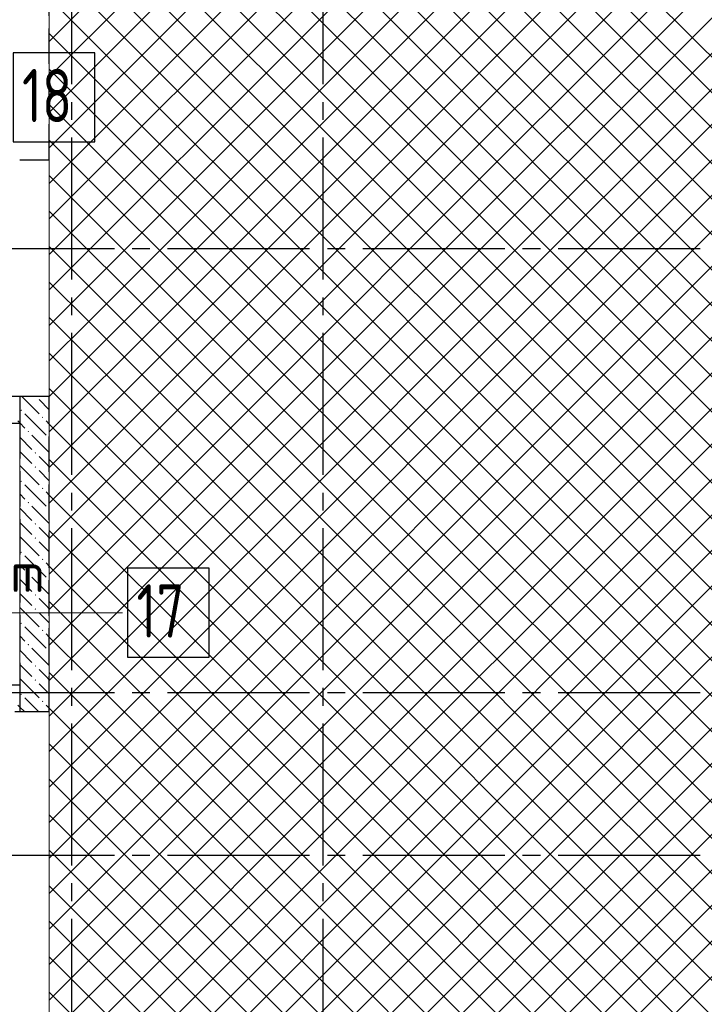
# Model space of a CAD drawing. Header units: millimetres. Extents: x 0 to 50400, y 0 to 35640.
# Tile 21 of 25: x 33465 to 38093, y 20154 to 26809. Entities that reach past the tile are written whole.
import ezdxf

# ---------------------------------------------------------------- set-up
doc = ezdxf.new("R2010")
doc.units = ezdxf.units.MM
doc.linetypes.add('______2', pattern=[324, 240, -84])
doc.linetypes.add('______5', pattern=[1320, 960, -120, 120, -120])
for name, color, linetype, lineweight in [('ДОП Верх по Х', 7, 'Continuous', 25), ('ЖБ Перекрытие верхний уровень', 7, 'Continuous', 35), ('ЖБ Стена верхний уровень', 7, 'Continuous', 35), ('Позиционная метка номер позиции', 7, 'Continuous', 13)]:
    doc.layers.add(name, color=color, linetype=linetype, lineweight=lineweight)
doc.layers.add('Оси', color=7, linetype='______5', true_color=0x656565)
doc.styles.add('ISOCPEUR', font='txt')

msp = doc.modelspace()

# ---------------------------------------------------------------- hatches: boundary and pattern name
at = {"layer": 'ЖБ Стена верхний уровень', "linetype": 'Continuous', "lineweight": -3, "transparency": 33554687}
for points in [[(33664.9, 26379.4), (33665.1, 26379.6), (33665.1, 26375), (33664.9, 26375.1)], [(33664.9, 25899.4), (33665.1, 25899.6), (33665.1, 25895), (33664.9, 25895.1)], [(33573.5, 24262.4), (33571.6, 24260.5), (33569.7, 24262.4)], [(33573.5, 24262.4), (33571.6, 24260.5), (33569.7, 24262.4)], [(33470.8, 24169.3), (33475.6, 24174.1), (33480.4, 24169.3), (33475.6, 24164.5)], [(33470.8, 24169.3), (33475.6, 24174.1), (33480.4, 24169.3), (33475.6, 24164.5)], [(33614.8, 24121.3), (33619.6, 24126.1), (33624.4, 24121.3), (33619.6, 24116.5)], [(33614.8, 24121.3), (33619.6, 24126.1), (33624.4, 24121.3), (33619.6, 24116.5)], [(33518.8, 24025.3), (33523.6, 24030.1), (33528.4, 24025.3), (33523.6, 24020.5)], [(33518.8, 24025.3), (33523.6, 24030.1), (33528.4, 24025.3), (33523.6, 24020.5)], [(33662.8, 23977.3), (33665.1, 23979.6), (33665.1, 23975)], [(33662.8, 23977.3), (33665.1, 23979.6), (33665.1, 23975)], [(33566.8, 23881.3), (33571.6, 23886.1), (33576.4, 23881.3), (33571.6, 23876.5)], [(33566.8, 23881.3), (33571.6, 23886.1), (33576.4, 23881.3), (33571.6, 23876.5)], [(33566.8, 23785.3), (33571.6, 23790.1), (33576.4, 23785.3), (33571.6, 23780.5)], [(33566.8, 23785.3), (33571.6, 23790.1), (33576.4, 23785.3), (33571.6, 23780.5)], [(33470.8, 23689.3), (33475.6, 23694.1), (33480.4, 23689.3), (33475.6, 23684.5)], [(33470.8, 23689.3), (33475.6, 23694.1), (33480.4, 23689.3), (33475.6, 23684.5)], [(33614.8, 23641.3), (33619.6, 23646.1), (33624.4, 23641.3), (33619.6, 23636.5)], [(33614.8, 23641.3), (33619.6, 23646.1), (33624.4, 23641.3), (33619.6, 23636.5)], [(33518.8, 23545.3), (33523.6, 23550.1), (33528.4, 23545.3), (33523.6, 23540.5)], [(33518.8, 23545.3), (33523.6, 23550.1), (33528.4, 23545.3), (33523.6, 23540.5)], [(33662.8, 23497.3), (33665.1, 23499.6), (33665.1, 23495)], [(33662.8, 23497.3), (33665.1, 23499.6), (33665.1, 23495)], [(33566.8, 23401.3), (33571.6, 23406.1), (33576.4, 23401.3), (33571.6, 23396.5)], [(33566.8, 23401.3), (33571.6, 23406.1), (33576.4, 23401.3), (33571.6, 23396.5)], [(33566.8, 23305.3), (33571.6, 23310.1), (33576.4, 23305.3), (33571.6, 23300.5)], [(33566.8, 23305.3), (33571.6, 23310.1), (33576.4, 23305.3), (33571.6, 23300.5)], [(33470.8, 23209.3), (33475.6, 23214.1), (33480.4, 23209.3), (33475.6, 23204.5)], [(33470.8, 23209.3), (33475.6, 23214.1), (33480.4, 23209.3), (33475.6, 23204.5)], [(33614.8, 23161.3), (33619.6, 23166.1), (33624.4, 23161.3), (33619.6, 23156.5)], [(33614.8, 23161.3), (33619.6, 23166.1), (33624.4, 23161.3), (33619.6, 23156.5)], [(33518.8, 23065.3), (33523.6, 23070.1), (33528.4, 23065.3), (33523.6, 23060.5)], [(33518.8, 23065.3), (33523.6, 23070.1), (33528.4, 23065.3), (33523.6, 23060.5)], [(33662.8, 23017.3), (33665.1, 23019.6), (33665.1, 23015)], [(33662.8, 23017.3), (33665.1, 23019.6), (33665.1, 23015)], [(33566.8, 22921.3), (33571.6, 22926.1), (33576.4, 22921.3), (33571.6, 22916.5)], [(33566.8, 22921.3), (33571.6, 22926.1), (33576.4, 22921.3), (33571.6, 22916.5)], [(33566.8, 22825.3), (33571.6, 22830.1), (33576.4, 22825.3), (33571.6, 22820.5)], [(33566.8, 22825.3), (33571.6, 22830.1), (33576.4, 22825.3), (33571.6, 22820.5)], [(33470.8, 22729.3), (33475.6, 22734.1), (33480.4, 22729.3), (33475.6, 22724.5)], [(33470.8, 22729.3), (33475.6, 22734.1), (33480.4, 22729.3), (33475.6, 22724.5)], [(33614.8, 22681.3), (33619.6, 22686.1), (33624.4, 22681.3), (33619.6, 22676.5)], [(33614.8, 22681.3), (33619.6, 22686.1), (33624.4, 22681.3), (33619.6, 22676.5)], [(33518.8, 22585.3), (33523.6, 22590.1), (33528.4, 22585.3), (33523.6, 22580.5)], [(33518.8, 22585.3), (33523.6, 22590.1), (33528.4, 22585.3), (33523.6, 22580.5)], [(33662.8, 22537.3), (33665.1, 22539.6), (33665.1, 22535)], [(33662.8, 22537.3), (33665.1, 22539.6), (33665.1, 22535)], [(33566.8, 22441.3), (33571.6, 22446.1), (33576.4, 22441.3), (33571.6, 22436.5)], [(33566.8, 22441.3), (33571.6, 22446.1), (33576.4, 22441.3), (33571.6, 22436.5)], [(33566.8, 22345.3), (33571.6, 22350.1), (33576.4, 22345.3), (33571.6, 22340.5)], [(33566.8, 22345.3), (33571.6, 22350.1), (33576.4, 22345.3), (33571.6, 22340.5)], [(33470.8, 22249.3), (33475.6, 22254.1), (33480.4, 22249.3), (33475.6, 22244.5)], [(33470.8, 22249.3), (33475.6, 22254.1), (33480.4, 22249.3), (33475.6, 22244.5)], [(33614.8, 22201.3), (33619.6, 22206.1), (33624.4, 22201.3), (33619.6, 22196.5)], [(33614.8, 22201.3), (33619.6, 22206.1), (33624.4, 22201.3), (33619.6, 22196.5)]]:
    msp.add_hatch(color=7, dxfattribs=at).paths.add_polyline_path(points, flags=16)

# ---------------------------------------------------------------- linework, layer by layer
at = {"layer": 'ДОП Верх по Х', "color": 7, "linetype": 'Continuous', "lineweight": 25, "transparency": 33554687}
for points in [[(33420.4, 25984.5), (33972.4, 25984.5), (33972.4, 26584.5), (33420.4, 26584.5), (33420.4, 25984.5)], [(34194.4, 22501.1), (34746.4, 22501.1), (34746.4, 23101.1), (34194.4, 23101.1), (34194.4, 22501.1)]]:
    msp.add_lwpolyline(points, dxfattribs=at)
at = {"layer": 'ЖБ Перекрытие верхний уровень', "color": 7, "linetype": 'Continuous', "lineweight": 18, "transparency": 33554687}
for p, q in [((33664.9, 10312.4), (33664.9, 32612.4)), ((33664.9, 32612.4), (33664.9, 10312.4)), ((33664.9, 10312.4), (33664.9, 32612.4)), ((30695.1, 24082.4), (33465.1, 24082.4)), ((33465.1, 24082.4), (33465.1, 22312.4)), ((33465.1, 22312.4), (30695.1, 22312.4))]:
    msp.add_line(p, q, dxfattribs=at)
at = {"layer": 'ЖБ Перекрытие верхний уровень', "color": 254, "linetype": 'Continuous', "lineweight": 18, "transparency": 33554687}
for p, q in [((33664.9, 26662.6), (34171.6, 27169.3)), ((33664.9, 26422.6), (34411.6, 27169.3)), ((33664.9, 26182.6), (34651.6, 27169.3)), ((33664.9, 25942.6), (34891.6, 27169.3)), ((33664.9, 25702.6), (35131.6, 27169.3)), ((33691.6, 27169.3), (35851.6, 25009.3)), ((33931.6, 27169.3), (35851.6, 25249.3)), ((35371.6, 27169.3), (35851.6, 26689.3)), ((35851.6, 26689.3), (36331.6, 27169.3)), ((35851.6, 26449.3), (36571.6, 27169.3)), ((35851.6, 26209.3), (36811.6, 27169.3)), ((35851.6, 25969.3), (37051.6, 27169.3)), ((35851.6, 25729.3), (37291.6, 27169.3)), ((35851.6, 25489.3), (37531.6, 27169.3)), ((35851.6, 27169.3), (38251.6, 24769.3)), ((36091.6, 27169.3), (38251.6, 25009.3)), ((36331.6, 27169.3), (38251.6, 25249.3)), ((36571.6, 27169.3), (38251.6, 25489.3)), ((36811.6, 27169.3), (38251.6, 25729.3)), ((37051.6, 27169.3), (38251.6, 25969.3)), ((37291.6, 27169.3), (38251.6, 26209.3)), ((37531.6, 27169.3), (38251.6, 26449.3)), ((33664.9, 26956), (35851.6, 24769.3)), ((35851.6, 26929.3), (38011.6, 24769.3)), ((36091.6, 24769.3), (38251.6, 26929.3)), ((33664.9, 26716), (35611.6, 24769.3)), ((35851.6, 26689.3), (37771.6, 24769.3)), ((36331.6, 24769.3), (38251.6, 26689.3)), ((33664.9, 26476), (35371.6, 24769.3)), ((35851.6, 26449.3), (37531.6, 24769.3)), ((36571.6, 24769.3), (38251.6, 26449.3)), ((33664.9, 26236), (35131.6, 24769.3)), ((35851.6, 26209.3), (37291.6, 24769.3)), ((36811.6, 24769.3), (38251.6, 26209.3)), ((33664.9, 25996), (34891.6, 24769.3)), ((35851.6, 25969.3), (37051.6, 24769.3)), ((37051.6, 24769.3), (38251.6, 25969.3)), ((33664.9, 25756), (34651.6, 24769.3)), ((35851.6, 25729.3), (36811.6, 24769.3)), ((37291.6, 24769.3), (38251.6, 25729.3)), ((33664.9, 25516), (34411.6, 24769.3)), ((35851.6, 25489.3), (36571.6, 24769.3)), ((37531.6, 24769.3), (38251.6, 25489.3)), ((33664.9, 25276), (34171.6, 24769.3)), ((35371.6, 24769.3), (35851.6, 25249.3)), ((37771.6, 24769.3), (38251.6, 25249.3)), ((33664.9, 25036), (33931.6, 24769.3)), ((35611.6, 24769.3), (35851.6, 25009.3)), ((38011.6, 24769.3), (38251.6, 25009.3)), ((33664.9, 24796), (33691.6, 24769.3)), ((33664.9, 24742.6), (33691.6, 24769.3)), ((33664.9, 24502.6), (33931.6, 24769.3)), ((33664.9, 24262.6), (34171.6, 24769.3)), ((33664.9, 24022.6), (34411.6, 24769.3)), ((33664.9, 23782.6), (34651.6, 24769.3)), ((33664.9, 23542.6), (34891.6, 24769.3)), ((33664.9, 23302.6), (35131.6, 24769.3)), ((33664.9, 23062.6), (35371.6, 24769.3)), ((33664.9, 22822.6), (35611.6, 24769.3)), ((33664.9, 22582.6), (35851.6, 24769.3)), ((33691.6, 24769.3), (35851.6, 22609.3)), ((33931.6, 24769.3), (35851.6, 22849.3)), ((34171.6, 24769.3), (35851.6, 23089.3)), ((34411.6, 24769.3), (35851.6, 23329.3)), ((34651.6, 24769.3), (35851.6, 23569.3)), ((34891.6, 24769.3), (35851.6, 23809.3)), ((35131.6, 24769.3), (35851.6, 24049.3)), ((35371.6, 24769.3), (35851.6, 24289.3)), ((35611.6, 24769.3), (35851.6, 24529.3)), ((36091.6, 24769.3), (38251.6, 22609.3)), ((36331.6, 24769.3), (38251.6, 22849.3)), ((36571.6, 24769.3), (38251.6, 23089.3)), ((36811.6, 24769.3), (38251.6, 23329.3)), ((37051.6, 24769.3), (38251.6, 23569.3)), ((37291.6, 24769.3), (38251.6, 23809.3)), ((37531.6, 24769.3), (38251.6, 24049.3)), ((37771.6, 24769.3), (38251.6, 24289.3)), ((38011.6, 24769.3), (38251.6, 24529.3)), ((33664.9, 24556), (35851.6, 22369.3)), ((33691.6, 22369.3), (35851.6, 24529.3)), ((33664.9, 24316), (35611.6, 22369.3)), ((33931.6, 22369.3), (35851.6, 24289.3)), ((33664.9, 24076), (35371.6, 22369.3)), ((34171.6, 22369.3), (35851.6, 24049.3)), ((33664.9, 23836), (35131.6, 22369.3)), ((34411.6, 22369.3), (35851.6, 23809.3)), ((36811.6, 22369.3), (38251.6, 23809.3)), ((33664.9, 23596), (34891.6, 22369.3)), ((34651.6, 22369.3), (35851.6, 23569.3)), ((37051.6, 22369.3), (38251.6, 23569.3)), ((33664.9, 23356), (34651.6, 22369.3)), ((34891.6, 22369.3), (35851.6, 23329.3)), ((37291.6, 22369.3), (38251.6, 23329.3)), ((33664.9, 23116), (34411.6, 22369.3)), ((35131.6, 22369.3), (35851.6, 23089.3)), ((35851.6, 23089.3), (36571.6, 22369.3)), ((37531.6, 22369.3), (38251.6, 23089.3)), ((33664.9, 22876), (34171.6, 22369.3)), ((35371.6, 22369.3), (35851.6, 22849.3)), ((35851.6, 22849.3), (36331.6, 22369.3)), ((37771.6, 22369.3), (38251.6, 22849.3)), ((33664.9, 22636), (33931.6, 22369.3)), ((35611.6, 22369.3), (35851.6, 22609.3)), ((35851.6, 22609.3), (36091.6, 22369.3)), ((38011.6, 22369.3), (38251.6, 22609.3)), ((33664.9, 22396), (33691.6, 22369.3)), ((33664.9, 22342.6), (33691.6, 22369.3)), ((33664.9, 22102.6), (33931.6, 22369.3)), ((33664.9, 21862.6), (34171.6, 22369.3)), ((33664.9, 21622.6), (34411.6, 22369.3)), ((33664.9, 21382.6), (34651.6, 22369.3)), ((33664.9, 21142.6), (34891.6, 22369.3)), ((33664.9, 20902.6), (35131.6, 22369.3)), ((33664.9, 20662.6), (35371.6, 22369.3)), ((33664.9, 20422.6), (35611.6, 22369.3)), ((33664.9, 20182.6), (35851.6, 22369.3)), ((33691.6, 22369.3), (35851.6, 20209.3)), ((33931.6, 22369.3), (35851.6, 20449.3)), ((34171.6, 22369.3), (35851.6, 20689.3)), ((34411.6, 22369.3), (35851.6, 20929.3)), ((34651.6, 22369.3), (35851.6, 21169.3)), ((34891.6, 22369.3), (35851.6, 21409.3)), ((35131.6, 22369.3), (35851.6, 21649.3)), ((35371.6, 22369.3), (35851.6, 21889.3)), ((35611.6, 22369.3), (35851.6, 22129.3)), ((35851.6, 22129.3), (36091.6, 22369.3)), ((35851.6, 21889.3), (36331.6, 22369.3)), ((35851.6, 21649.3), (36571.6, 22369.3)), ((36811.6, 22369.3), (38251.6, 20929.3)), ((37051.6, 22369.3), (38251.6, 21169.3)), ((37291.6, 22369.3), (38251.6, 21409.3)), ((37531.6, 22369.3), (38251.6, 21649.3)), ((37771.6, 22369.3), (38251.6, 21889.3)), ((38011.6, 22369.3), (38251.6, 22129.3)), ((33664.9, 22156), (35851.6, 19969.3)), ((33691.6, 19969.3), (35851.6, 22129.3)), ((33664.9, 21916), (35611.6, 19969.3)), ((33931.6, 19969.3), (35851.6, 21889.3)), ((33664.9, 21676), (35371.6, 19969.3)), ((34171.6, 19969.3), (35851.6, 21649.3)), ((35851.6, 21649.3), (37531.6, 19969.3)), ((33664.9, 21436), (35131.6, 19969.3)), ((34411.6, 19969.3), (35851.6, 21409.3)), ((35851.6, 21409.3), (37291.6, 19969.3)), ((33664.9, 21196), (34891.6, 19969.3)), ((34651.6, 19969.3), (35851.6, 21169.3)), ((35851.6, 21169.3), (37051.6, 19969.3)), ((33664.9, 20956), (34651.6, 19969.3)), ((34891.6, 19969.3), (35851.6, 20929.3)), ((35851.6, 20929.3), (36811.6, 19969.3)), ((33664.9, 20716), (34411.6, 19969.3)), ((35131.6, 19969.3), (35851.6, 20689.3)), ((35851.6, 20689.3), (36571.6, 19969.3)), ((33664.9, 20476), (34171.6, 19969.3)), ((35371.6, 19969.3), (35851.6, 20449.3)), ((35851.6, 20449.3), (36331.6, 19969.3)), ((37771.6, 19969.3), (38251.6, 20449.3)), ((33664.9, 20236), (33931.6, 19969.3)), ((35611.6, 19969.3), (35851.6, 20209.3)), ((35851.6, 20209.3), (36091.6, 19969.3))]:
    msp.add_line(p, q, dxfattribs=at)
for points in [[(33664.9, 25462.6), (35343, 27140.7), (35343, 27140.7), (35371.6, 27169.3)], [(33664.9, 25222.6), (35399.4, 26957.1), (35399.4, 26957.1), (35611.6, 27169.3)], [(33664.9, 24982.6), (35455.7, 26773.4), (35455.7, 26773.4), (35851.6, 27169.3)], [(34171.6, 27169.3), (35848.6, 25492.3), (35848.6, 25492.3), (35851.6, 25489.3)], [(34411.6, 27169.3), (35742.4, 25838.5), (35742.4, 25838.5), (35851.6, 25729.3)], [(34651.6, 27169.3), (35636.2, 26184.6), (35636.2, 26184.6), (35851.6, 25969.3)], [(34891.6, 27169.3), (35530.1, 26530.8), (35530.1, 26530.8), (35851.6, 26209.3)], [(35131.6, 27169.3), (35423.9, 26877), (35423.9, 26877), (35851.6, 26449.3)], [(35851.6, 25249.3), (35906.3, 25304), (35906.3, 25304), (37771.6, 27169.3)], [(35851.6, 25009.3), (35962.6, 25120.4), (35962.6, 25120.4), (38011.6, 27169.3)], [(35851.6, 24769.3), (36019, 24936.7), (36019, 24936.7), (38251.6, 27169.3)], [(33691.6, 24769.3), (35512, 26589.7), (35512, 26589.7), (35851.6, 26929.3)], [(33931.6, 24769.3), (35568.3, 26406.1), (35568.3, 26406.1), (35851.6, 26689.3)], [(34171.6, 24769.3), (35624.7, 26222.4), (35624.7, 26222.4), (35851.6, 26449.3)], [(34411.6, 24769.3), (35681, 26038.7), (35681, 26038.7), (35851.6, 26209.3)], [(34651.6, 24769.3), (35737.3, 25855), (35737.3, 25855), (35851.6, 25969.3)], [(34891.6, 24769.3), (35793.7, 25671.4), (35793.7, 25671.4), (35851.6, 25729.3)], [(35131.6, 24769.3), (35850, 25487.7), (35850, 25487.7), (35851.6, 25489.3)], [(35851.6, 25249.3), (35954.7, 25146.2), (35954.7, 25146.2), (36331.6, 24769.3)], [(35851.6, 25009.3), (36060.9, 24800), (36060.9, 24800), (36091.6, 24769.3)], [(35851.6, 24529.3), (36075.3, 24753), (36075.3, 24753), (36091.6, 24769.3)], [(35851.6, 24289.3), (36131.6, 24569.3), (36131.6, 24569.3), (36331.6, 24769.3)], [(35851.6, 24049.3), (36188, 24385.7), (36188, 24385.7), (36571.6, 24769.3)], [(35851.6, 23809.3), (36244.3, 24202), (36244.3, 24202), (36811.6, 24769.3)], [(35851.6, 23569.3), (36300.6, 24018.3), (36300.6, 24018.3), (37051.6, 24769.3)], [(35851.6, 23329.3), (36357, 23834.7), (36357, 23834.7), (37291.6, 24769.3)], [(35851.6, 23089.3), (36413.3, 23651), (36413.3, 23651), (37531.6, 24769.3)], [(35851.6, 22849.3), (36469.6, 23467.3), (36469.6, 23467.3), (37771.6, 24769.3)], [(35851.6, 22609.3), (36525.9, 23283.7), (36525.9, 23283.7), (38011.6, 24769.3)], [(35851.6, 22369.3), (36582.3, 23100), (36582.3, 23100), (38251.6, 24769.3)], [(35851.6, 24769.3), (36167.1, 24453.8), (36167.1, 24453.8), (38251.6, 22369.3)], [(35851.6, 24529.3), (36273.2, 24107.7), (36273.2, 24107.7), (38011.6, 22369.3)], [(36091.6, 22369.3), (36638.6, 22916.3), (36638.6, 22916.3), (38251.6, 24529.3)], [(35851.6, 24289.3), (36379.4, 23761.5), (36379.4, 23761.5), (37771.6, 22369.3)], [(36331.6, 22369.3), (36694.9, 22732.6), (36694.9, 22732.6), (38251.6, 24289.3)], [(35851.6, 24049.3), (36485.6, 23415.3), (36485.6, 23415.3), (37531.6, 22369.3)], [(36571.6, 22369.3), (36751.3, 22549), (36751.3, 22549), (38251.6, 24049.3)], [(35851.6, 23809.3), (36591.7, 23069.2), (36591.7, 23069.2), (37291.6, 22369.3)], [(35851.6, 23569.3), (36697.9, 22723), (36697.9, 22723), (37051.6, 22369.3)], [(35851.6, 23329.3), (36804.1, 22376.8), (36804.1, 22376.8), (36811.6, 22369.3)], [(35851.6, 21409.3), (36807.6, 22365.3), (36807.6, 22365.3), (36811.6, 22369.3)], [(35851.6, 21169.3), (36863.9, 22181.6), (36863.9, 22181.6), (37051.6, 22369.3)], [(35851.6, 20929.3), (36920.3, 21998), (36920.3, 21998), (37291.6, 22369.3)], [(35851.6, 20689.3), (36976.6, 21814.3), (36976.6, 21814.3), (37531.6, 22369.3)], [(35851.6, 20449.3), (37032.9, 21630.6), (37032.9, 21630.6), (37771.6, 22369.3)], [(35851.6, 20209.3), (37089.2, 21446.9), (37089.2, 21446.9), (38011.6, 22369.3)], [(35851.6, 19969.3), (37145.6, 21263.3), (37145.6, 21263.3), (38251.6, 22369.3)], [(35851.6, 22369.3), (37228.7, 20992.2), (37228.7, 20992.2), (38251.6, 19969.3)], [(36091.6, 22369.3), (37122.6, 21338.3), (37122.6, 21338.3), (38251.6, 20209.3)], [(36331.6, 22369.3), (37016.4, 21684.5), (37016.4, 21684.5), (38251.6, 20449.3)], [(36571.6, 22369.3), (36910.2, 22030.7), (36910.2, 22030.7), (38251.6, 20689.3)], [(35851.6, 22129.3), (37334.9, 20646), (37334.9, 20646), (38011.6, 19969.3)], [(36091.6, 19969.3), (37201.9, 21079.6), (37201.9, 21079.6), (38251.6, 22129.3)], [(35851.6, 21889.3), (37441, 20299.8), (37441, 20299.8), (37771.6, 19969.3)], [(36331.6, 19969.3), (37258.2, 20895.9), (37258.2, 20895.9), (38251.6, 21889.3)], [(36571.6, 19969.3), (37314.6, 20712.3), (37314.6, 20712.3), (38251.6, 21649.3)], [(36811.6, 19969.3), (37370.9, 20528.6), (37370.9, 20528.6), (38251.6, 21409.3)], [(37051.6, 19969.3), (37427.2, 20344.9), (37427.2, 20344.9), (38251.6, 21169.3)], [(37291.6, 19969.3), (37483.5, 20161.3), (37483.5, 20161.3), (38251.6, 20929.3)], [(37531.6, 19969.3), (37539.9, 19977.6), (37539.9, 19977.6), (38251.6, 20689.3)]]:
    msp.add_lwpolyline(points, dxfattribs=at)
at = {"layer": 'ЖБ Стена верхний уровень', "color": 253, "linetype": '______2', "lineweight": -3, "true_color": 0xa0a0a0, "transparency": 33554687}
for p, q in [((33665.1, 25862.4), (33665.1, 32612.4)), ((33664.9, 25862.4), (33664.9, 27212.4)), ((33464.9, 25862.4), (33664.9, 25862.4)), ((33664.9, 25862.4), (33665.1, 25862.4)), ((33465.1, 24262.4), (32270.1, 24262.4)), ((33665.1, 24262.4), (33465.1, 24262.4)), ((33465.1, 24262.4), (33465.1, 24082.4)), ((33665.1, 24262.4), (33465.1, 24262.4)), ((33665.1, 22132.4), (33665.1, 24262.4)), ((33665.1, 22132.4), (33665.1, 24262.4)), ((32270.1, 24082.4), (33465.1, 24082.4)), ((33465.1, 24082.4), (33465.1, 22312.4)), ((33465.1, 24082.4), (33465.1, 22312.4)), ((33465.1, 22312.4), (30695.1, 22312.4)), ((33465.1, 22312.4), (33465.1, 22132.4)), ((30515.1, 22132.4), (33465.1, 22132.4)), ((33465.1, 22132.4), (33665.1, 22132.4)), ((33465.1, 22132.4), (33665.1, 22132.4))]:
    msp.add_line(p, q, dxfattribs=at)
at = {"layer": 'ЖБ Стена верхний уровень', "color": 253, "linetype": 'Continuous', "lineweight": -3, "true_color": 0xa0a0a0, "transparency": 33554687}
for p, q in [((33664.9, 26763.9), (33665.1, 26763.8)), ((33665.1, 26667.8), (33664.9, 26668)), ((33664.9, 26571.9), (33665.1, 26571.8)), ((33664.9, 26475.9), (33665.1, 26475.8)), ((33664.9, 26283.9), (33665.1, 26283.8)), ((33665.1, 26187.8), (33664.9, 26188)), ((33664.9, 26091.9), (33665.1, 26091.8)), ((33664.9, 25995.9), (33665.1, 25995.8)), ((33478.5, 24262.4), (33595.6, 24145.3)), ((33478.5, 24262.4), (33595.6, 24145.3)), ((33595.6, 24241.3), (33665.1, 24171.8)), ((33595.6, 24241.3), (33665.1, 24171.8)), ((33465.1, 24083.8), (33451.6, 24097.3)), ((33499.6, 24145.3), (33643.6, 24001.3)), ((33499.6, 24145.3), (33643.6, 24001.3)), ((33643.6, 24097.3), (33665.1, 24075.8)), ((33643.6, 24097.3), (33665.1, 24075.8)), ((33499.6, 24049.3), (33465.1, 24083.8)), ((33499.6, 24049.3), (33465.1, 24083.8)), ((33465.1, 23987.8), (33547.6, 23905.3)), ((33465.1, 23987.8), (33547.6, 23905.3)), ((33547.6, 24001.3), (33665.1, 23883.8)), ((33547.6, 24001.3), (33665.1, 23883.8)), ((33465.1, 23891.8), (33547.6, 23809.3)), ((33465.1, 23891.8), (33547.6, 23809.3)), ((33643.6, 23809.3), (33595.6, 23857.3)), ((33643.6, 23809.3), (33595.6, 23857.3)), ((33465.1, 23795.8), (33595.6, 23665.3)), ((33465.1, 23795.8), (33595.6, 23665.3)), ((33595.6, 23761.3), (33665.1, 23691.8)), ((33595.6, 23761.3), (33665.1, 23691.8)), ((33665.1, 23787.8), (33643.6, 23809.3)), ((33665.1, 23787.8), (33643.6, 23809.3)), ((33499.6, 23665.3), (33643.6, 23521.3)), ((33499.6, 23665.3), (33643.6, 23521.3)), ((33499.6, 23569.3), (33465.1, 23603.8)), ((33499.6, 23569.3), (33465.1, 23603.8)), ((33643.6, 23617.3), (33665.1, 23595.8)), ((33643.6, 23617.3), (33665.1, 23595.8)), ((33465.1, 23507.8), (33547.6, 23425.3)), ((33465.1, 23507.8), (33547.6, 23425.3)), ((33547.6, 23521.3), (33665.1, 23403.8)), ((33547.6, 23521.3), (33665.1, 23403.8)), ((33465.1, 23411.8), (33547.6, 23329.3)), ((33465.1, 23411.8), (33547.6, 23329.3)), ((33643.6, 23329.3), (33595.6, 23377.3)), ((33643.6, 23329.3), (33595.6, 23377.3)), ((33465.1, 23315.8), (33595.6, 23185.3)), ((33465.1, 23315.8), (33595.6, 23185.3)), ((33665.1, 23307.8), (33643.6, 23329.3)), ((33665.1, 23307.8), (33643.6, 23329.3)), ((33595.6, 23281.3), (33665.1, 23211.8)), ((33595.6, 23281.3), (33665.1, 23211.8)), ((33499.6, 23185.3), (33643.6, 23041.3)), ((33499.6, 23185.3), (33643.6, 23041.3)), ((33499.6, 23089.3), (33465.1, 23123.8)), ((33499.6, 23089.3), (33465.1, 23123.8)), ((33643.6, 23137.3), (33665.1, 23115.8)), ((33643.6, 23137.3), (33665.1, 23115.8)), ((33465.1, 23027.8), (33547.6, 22945.3)), ((33465.1, 23027.8), (33547.6, 22945.3)), ((33547.6, 23041.3), (33665.1, 22923.8)), ((33547.6, 23041.3), (33665.1, 22923.8)), ((33465.1, 22931.8), (33547.6, 22849.3)), ((33465.1, 22931.8), (33547.6, 22849.3)), ((33643.6, 22849.3), (33595.6, 22897.3)), ((33643.6, 22849.3), (33595.6, 22897.3)), ((33465.1, 22835.8), (33595.6, 22705.3)), ((33465.1, 22835.8), (33595.6, 22705.3)), ((33665.1, 22827.8), (33643.6, 22849.3)), ((33665.1, 22827.8), (33643.6, 22849.3)), ((33595.6, 22801.3), (33665.1, 22731.8)), ((33595.6, 22801.3), (33665.1, 22731.8)), ((33499.6, 22705.3), (33643.6, 22561.3)), ((33499.6, 22705.3), (33643.6, 22561.3)), ((33499.6, 22609.3), (33465.1, 22643.8)), ((33499.6, 22609.3), (33465.1, 22643.8)), ((33643.6, 22657.3), (33665.1, 22635.8)), ((33643.6, 22657.3), (33665.1, 22635.8)), ((33547.6, 22561.3), (33665.1, 22443.8)), ((33547.6, 22561.3), (33665.1, 22443.8)), ((33465.1, 22547.8), (33547.6, 22465.3)), ((33465.1, 22547.8), (33547.6, 22465.3)), ((33465.1, 22451.8), (33547.6, 22369.3)), ((33465.1, 22451.8), (33547.6, 22369.3)), ((33643.6, 22369.3), (33595.6, 22417.3)), ((33643.6, 22369.3), (33595.6, 22417.3)), ((33665.1, 22347.8), (33643.6, 22369.3)), ((33665.1, 22347.8), (33643.6, 22369.3)), ((33465.1, 22355.8), (33595.6, 22225.3)), ((33465.1, 22355.8), (33595.6, 22225.3)), ((33595.6, 22321.3), (33665.1, 22251.8)), ((33595.6, 22321.3), (33665.1, 22251.8)), ((33465.1, 22163.8), (33451.6, 22177.3)), ((33496.5, 22132.4), (33465.1, 22163.8)), ((33496.5, 22132.4), (33465.1, 22163.8)), ((33499.6, 22225.3), (33592.5, 22132.4)), ((33499.6, 22225.3), (33592.5, 22132.4)), ((33643.6, 22177.3), (33665.1, 22155.8)), ((33643.6, 22177.3), (33665.1, 22155.8))]:
    msp.add_line(p, q, dxfattribs=at)
at = {"layer": 'Оси', "color": 8, "linetype": '______5', "lineweight": -3, "transparency": 33554687}
for p, q in [((33815.1, 32612.4), (33815.1, 8317)), ((35515.1, 32612.4), (35515.1, 8317)), ((8065.1, 25262.4), (42962.9, 25262.4)), ((8065.1, 22262.4), (42962.9, 22262.4)), ((8065.1, 21162.4), (42962.9, 21162.4))]:
    msp.add_line(p, q, dxfattribs=at)
at = {"layer": 'Позиционная метка номер позиции', "color": 7, "linetype": 'Continuous', "lineweight": 13, "transparency": 33554687}
msp.add_lwpolyline([(31193, 21822.4), (31391, 22020.4), (31391, 22800.4), (34161, 22800.4)], dxfattribs=at)

# ---------------------------------------------------------------- texts
at = {"layer": 'ДОП Верх по Х', "color": 7, "linetype": 'Continuous', "lineweight": 13, "transparency": 33554687, "attachment_point": 7, "style": 'ISOCPEUR'}
for s, insert, char_height, width in [('\\W0.75;18', (33480.4, 26116.5), 360, 566.727), ('\\W0.94;ø12 L=1950mm ', (31513.5, 22941.2), 264, 2525.259), ('\\W0.75;17', (34254.4, 22633.1), 360, 566.727)]:
    msp.add_mtext(s, dxfattribs=dict(at, insert=insert, char_height=char_height, width=width))

doc.saveas('drawing.dxf')
